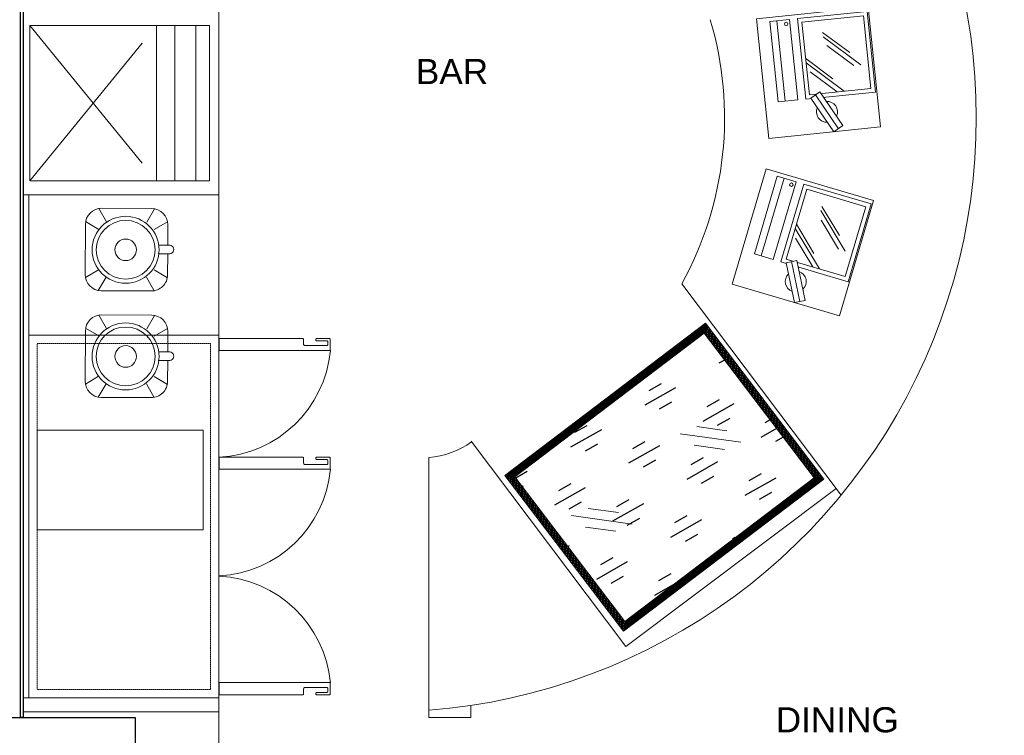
# Model space of a CAD drawing. Header units: millimetres. Extents: x 69858 to 162505, y 5570 to 25972.
# Tile 33 of 53: x 71792 to 75312, y 17014 to 19574. Entities that reach past the tile are written whole.
import ezdxf
from ezdxf.lldxf.tags import DXFTag

# ---------------------------------------------------------------- set-up
doc = ezdxf.new("R2010")
doc.units = ezdxf.units.MM
doc.header["$LTSCALE"] = 2.5
doc.set_wipeout_variables(frame=1)
for name, pattern in [('( Hidden )', [0.375, 0.25, -0.125]), ('DASHED', [19.05, 12.7, -6.35]), ('HIDDENX2', [19.05, 12.7, -6.35])]:
    doc.linetypes.add(name, pattern=pattern)
for name, color, linetype in [('Arch', 7, 'Continuous'), ('BA-DEMOLISTION WALL', 3, 'Continuous'), ('RCC', 5, 'Continuous')]:
    doc.layers.add(name, color=color, linetype=linetype)
for name, color, linetype, lineweight in [('CKD Equipments', 252, 'Continuous', 0), ('furniture1', 9, 'Continuous', 13), ('FURNITURES', 30, 'Continuous', 15), ('HATCH LIGHT', 250, 'Continuous', 0), ('HATCH MEDIUM', 251, 'Continuous', 5), ('K Equipment', 30, 'Continuous', 9), ('K Equipment UC', 251, 'Continuous', 5), ('TEXT', 40, 'Continuous', 0), ('WALL', 132, 'Continuous', 25)]:
    doc.layers.add(name, color=color, linetype=linetype, lineweight=lineweight)
doc.styles.add('RG_3F_TITLE BLOCK_A1$0$A1 TBLOCK LBV$0$Style-arial', font='arial.ttf')
tags = doc.linetypes.add('DOT2', pattern=[3.175, 0, -3.175]).pattern_tags.tags
tags[6:7] = [DXFTag(74, 4), DXFTag(75, 0), DXFTag(340, '0'), DXFTag(46, 1.0), DXFTag(50, 0.0), DXFTag(44, 0.0), DXFTag(45, 0.0)]
tags[4:5] = [DXFTag(74, 4), DXFTag(75, 0), DXFTag(340, '0'), DXFTag(46, 1.0), DXFTag(50, 0.0), DXFTag(44, 0.0), DXFTag(45, 0.0)]

# ---------------------------------------------------------------- blocks, each defined once
blk = doc.blocks.new('*U93')
at = {"color": 8}
blk.add_lwpolyline([(0, -100), (7713.3, -100), (7713.3, -90), (0, -90)], close=True, dxfattribs=at)
blk = doc.blocks.new('pos')
at = {"layer": 'FURNITURES', "color": 8}
blk.add_line((206081.3, 97081.2), (206370.8, 97081.2), dxfattribs=at)
for points in [[(206370.8, 97036.1), (206370.8, 97106.6), (206081.3, 97106.6), (206081.3, 97036.1)], [(206080.6, 96757), (206371, 96757), (206371, 97007.7), (206080.6, 97007.7)], [(206095.6, 96992.7), (206095.6, 96772), (206356, 96772), (206356, 96992.7)]]:
    blk.add_lwpolyline(points, close=True, dxfattribs=at)
for points in [[(206209.6, 96992.1), (206095.6, 96868.2)], [(206225.3, 96992.7), (206143.2, 96903.4)], [(206177.1, 96981.7), (206095.6, 96893.1)], [(206297, 96922.5), (206183, 96798.6)], [(206312.7, 96923.1), (206230.6, 96833.8)], [(206264.6, 96912.2), (206183, 96823.5)]]:
    blk.add_lwpolyline(points, dxfattribs=at)
blk.add_circle((206356, 97049.7), 6.27, dxfattribs=at)
for start, end in [(59.5319, 177.1175), (239.5319, 357.1175)]:
    blk.add_arc((206028.2, 96936.6), 37.6, start, end, dxfattribs=at)
at = {"color": 8}
blk.add_wipeout([(206101.7, 96954.1), (206083.2, 96988.4), (205954.7, 96919.1), (205973.2, 96884.8)], dxfattribs=at).dxf.layer = 'FURNITURES'
at = {"layer": 'FURNITURES', "color": 8}
for p, q in [((206083.2, 96988.4), (205954.7, 96919.1)), ((206101.7, 96954.1), (206083.2, 96988.4)), ((205964, 96901.9), (206092.5, 96971.2)), ((206101.7, 96954.1), (205973.2, 96884.8)), ((205973.2, 96884.8), (205954.7, 96919.1))]:
    blk.add_line(p, q, dxfattribs=at)
blk.add_lwpolyline([(206385.2, 97152.6), (205955.1, 97152.6), (205955.1, 96752.2), (206385.2, 96752.2)], close=True, dxfattribs=at)
blk = doc.blocks.new('A$Cb31a83a8')
at = {"linetype": 'DASHED', "ltscale": 20}
for p, q in [((0, 642, 0), (0, 452, 0)), ((555, 642, 0), (0, 642, 0)), ((555, 452, 0), (555, 642, 0)), ((555, 592.9, 0), (0, 592.9, 0)), ((555, 517.9, 0), (0, 517.9, 0)), ((555, 0, 0), (0, 452, 0)), ((0, 0, 0), (555, 452, 0))]:
    blk.add_line(p, q, dxfattribs=at)
at = {"linetype": 'DASHED', "ltscale": 20, "elevation": 0}
blk.add_lwpolyline([(0, 452), (555, 452), (555, 0), (0, 0)], close=True, dxfattribs=at)
blk = doc.blocks.new('BLENDOR')
at = {"layer": 'K Equipment', "color": 8}
for p, q in [((18.1, 325.7), (46.2, 277.9)), ((28.7, 326.7), (207.5, 326.7)), ((218.1, 325.7), (190, 277.9)), ((-29.4, 89.8), (-29.4, 268.5)), ((-28.5, 279.1), (18.9, 251.3)), ((264.7, 279.1), (217.3, 251.3)), ((265.6, 268.5), (265.6, 195.9)), ((232, 195.9), (268.6, 195.9)), ((232, 164.7), (268.6, 164.7)), ((265.6, 164.7), (265.6, 89.8)), ((-28.5, 79.2), (18.9, 107)), ((264.7, 79.2), (217.3, 107)), ((18.1, 32.6), (46.2, 80.5)), ((218.1, 32.6), (190, 80.5)), ((207.5, 31.6), (28.7, 31.6))]:
    blk.add_line(p, q, dxfattribs=at)
for radius in [119.8, 105.3, 38.6]:
    blk.add_circle((115.1, 178.5), radius, dxfattribs=at)
for centre, radius, start, end in [((28.7, 268.5), 58.1, 90, 180), ((207.5, 268.5), 58.1, 0, 90), ((271.5, 180.3), 15.9, 259.5146, 100.4854), ((28.7, 89.8), 58.1, 180, 270), ((207.5, 89.8), 58.1, 270, 0)]:
    blk.add_arc(centre, radius, start, end, dxfattribs=at)
blk = doc.blocks.new('SDADFGSDF')
for p, q in [((68993, 13820), (68993, 13120)), ((70290.6, 13800), (70290.6, 13120))]:
    blk.add_line(p, q)
for points in [[(70793, 13120), (70793, 13820), (68993, 13820), (68993, 13120)], [(70793, 13800), (70793, 13820), (68993, 13820), (68993, 13800)]]:
    blk.add_lwpolyline(points, close=True)
at = {"linetype": 'DASHED', "ltscale": 0.03}
blk.add_lwpolyline([(70260.4, 13770), (70260.4, 13150), (69023.1, 13150), (69023.1, 13770)], close=True, dxfattribs=at)
for points in [[(69016.8, 12730.5, -0.414214), (69012.5, 12734.9), (69012.5, 12769.6, 0.414214), (69008.2, 12773.9), (69008.2, 12773.9, 0.414214), (69003.8, 12769.6), (69003.8, 12730.5), (69003.8, 12726.2, 0.414214), (69008.2, 12721.9), (69047.2, 12721.9), (69047.2, 13118.8), (69003.8, 13118.8), (69003.8, 12821.6, 0.414214), (69008.2, 12817.3), (69025.5, 12817.3, -0.414214), (69029.8, 12812.9), (69029.8, 12734.9, -0.414214), (69025.5, 12730.5), (69016.8, 12730.5)], [(69840.9, 12730.5, 0.414214), (69845.2, 12734.9), (69845.2, 12769.6, -0.414214), (69849.5, 12773.9), (69849.5, 12773.9, -0.414214), (69853.9, 12769.6), (69853.9, 12730.5), (69853.9, 12726.2, -0.414214), (69849.5, 12721.9), (69810.5, 12721.9), (69810.5, 13118.8), (69853.9, 13118.8), (69853.9, 12821.6, -0.414214), (69849.5, 12817.3), (69832.2, 12817.3, 0.414214), (69827.9, 12812.9), (69827.9, 12734.9, 0.414214), (69832.2, 12730.5), (69840.9, 12730.5)], [(70265.9, 12730.5, 0.414214), (70270.2, 12734.9), (70270.2, 12769.6, -0.414214), (70274.6, 12773.9), (70274.6, 12773.9, -0.414214), (70278.9, 12769.6), (70278.9, 12730.5), (70278.9, 12726.2, -0.414214), (70274.6, 12721.9), (70235.5, 12721.9), (70235.5, 13118.8), (70278.9, 13118.8), (70278.9, 12821.6, -0.414214), (70274.6, 12817.3), (70257.2, 12817.3, 0.414214), (70252.9, 12812.9), (70252.9, 12734.9, 0.414214), (70257.2, 12730.5), (70265.9, 12730.5)]]:
    blk.add_lwpolyline(points, format="xyb")
at = {"linetype": 'DOT2', "ltscale": 0.05}
for centre, start, end in [((69008.1, 13141.3), 275.3193, 356.9359), ((69849.6, 13141.3), 183.0641, 264.6807), ((70274.6, 13141.3), 183.0641, 264.6807)]:
    blk.add_arc(centre, 421.3, start, end, dxfattribs=at)
blk = doc.blocks.new('ARCH')
at = {"layer": 'BA-DEMOLISTION WALL', "ltscale": 1000}
h = blk.add_hatch(dxfattribs=at)
h.set_pattern_fill('GOST_GLASS', color=8, scale=25.4, angle=344.4897)
h.set_pattern_definition([(209.489709, (1989575.85, -2369339.84), (-207.67721, 57.634159), [127, -177.8]), (209.489709, (1989523.93, -2369325.43), (-207.67721, 57.634159), [50.8, -254]), (209.489709, (1989561.44, -2369391.76), (-207.67721, 57.634159), [50.8, -254])])
h.paths.add_polyline_path([(118548.3, 15068.2), (117871.6, 14553.8), (117478.2, 15071.3), (118154.9, 15585.7)])
at = {"layer": 'FURNITURES'}
h = blk.add_hatch(dxfattribs=at)
h.set_pattern_fill('ANSI31', color=8, angle=217.2396)
h.set_pattern_definition([(262.239639, (168613.7602, 99665.6163), (3.14592175, -0.4287206), [])])
h.paths.add_polyline_path([(118583.3, 15063.4), (117866.8, 14518.8), (117443.2, 15076.1), (118159.7, 15620.7)])
h.paths.add_polyline_path([(118548.3, 15068.2), (117871.6, 14553.8), (117478.2, 15071.3), (118154.9, 15585.7)], flags=16)
at = {"layer": 'CKD Equipments', "color": 8}
blk.add_lwpolyline([(118583.3, 15063.4), (117866.8, 14518.8), (117443.2, 15076.1), (118159.7, 15620.7), (118583.3, 15063.4)], dxfattribs=at)
blk.add_lwpolyline([(118548.3, 15068.2), (117871.6, 14553.8), (117478.2, 15071.3), (118154.9, 15585.7)], close=True, dxfattribs=at)
at = {"layer": 'FURNITURES', "color": 8}
for p, q in [((116420.8, 14230.8), (116420.8, 17663.2)), ((117322.1, 15198.7), (117875.8, 14463.9)), ((117170.8, 15141.1), (117170.8, 14210.6)), ((117875.8, 14463.9), (118627.2, 15030.2)), ((116420.8, 14230.8), (115720.8, 14230.8)), ((116420.8, 14230.8), (116420.8, 13310.6)), ((117320.8, 14210.6), (117320.8, 14253.5)), ((117320.8, 14210.6), (117170.8, 14210.6))]:
    blk.add_line(p, q, dxfattribs=at)
blk.add_lwpolyline([(116364.8, 14881.9), (116364.8, 15237.9), (115770.8, 15237.9), (115770.8, 14881.9)], close=True, dxfattribs=at)
for centre, radius, start, end in [((117002, 16355.9), 2126.5, 274.5531, 41.6146), ((117002, 16355.9), 1226.5, 331.0614, 16.6336), ((117149.9, 15439.7), 299.3, 274.0072, 305.556)]:
    blk.add_arc(centre, radius, start, end, dxfattribs=at)
at = {"layer": 'HATCH LIGHT', "color": 8}
for p, q in [((118237, 15235.9), (118128.7, 15251.2)), ((118286.5, 15195), (118069.8, 15225.4)), ((118227.7, 15169.2), (118119.3, 15184.5)), ((117898.4, 14902.4), (117681.6, 14932.9)), ((117848.9, 14943.4), (117740.5, 14958.6)), ((117839.5, 14876.7), (117731.1, 14891.9))]:
    blk.add_line(p, q, dxfattribs=at)
at = {"layer": 'HATCH MEDIUM', "color": 8, "linetype": '( Hidden )'}
blk.add_lwpolyline([(116475.7, 23100, 0.012104), (116626.4, 22552.9), (116848.5, 21889.1, 0.171223), (121824.6, 15883), (122435.6, 15541.4, 0.03154), (123786.4, 14943)], format="xyb", dxfattribs=at)
at = {"layer": 'RCC', "color": 8}
blk.add_lwpolyline([(115220.8, 14210.6), (116120.8, 14210.6), (116120.8, 13310.6), (115220.8, 13310.6)], close=True, dxfattribs=at)
at = {"layer": 'K Equipment', "color": 8, "rotation": 359.722747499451}
for p in [(115971.1, 15705.7, 0), (115971.1, 15324.2, 0)]:
    blk.add_blockref('BLENDOR', p, dxfattribs=at)
at = {"layer": 'K Equipment UC', "color": 8, "rotation": 270}
blk.add_blockref('A$Cb31a83a8', (115744.9, 16685.7, 0), dxfattribs=at)
at = {"layer": 'K Equipment UC', "color": 8, "linetype": 'HIDDENX2', "ltscale": 10, "rotation": 90}
blk.add_blockref('SDADFGSDF', (129540.8, -54712.2), dxfattribs=at)
at = {"layer": 'WALL', "color": 8, "xscale": -1, "rotation": 89.99999999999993}
blk.add_blockref('*U93', (115620.8, 21923.9), dxfattribs=at)
at = {"layer": 'TEXT', "color": 7, "char_height": 90, "width": 1274.194, "attachment_point": 1, "style": 'RG_3F_TITLE BLOCK_A1$0$A1 TBLOCK LBV$0$Style-arial'}
for s, insert in [('\\pxqc;BAR', (116616.8, 16566.6)), ('\\pxqc;DINING', (117994.3, 14247.2))]:
    blk.add_mtext(s, dxfattribs=dict(at, insert=insert))
at = {"layer": 'furniture1', "color": 8}
for p, rotation in [((236146, -178625.2), 95.8853618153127), ((153027.8, -209287.7), 73.52935216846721)]:
    blk.add_blockref('pos', p, dxfattribs=dict(at, rotation=rotation))
at = {"layer": 'FURNITURES', "color": 8}
blk.add_line((118075.4, 15762.4), (118645.3, 15006.2), dxfattribs=at)

msp = doc.modelspace()

# ---------------------------------------------------------------- block references
at = {"layer": 'Arch'}
msp.add_blockref('ARCH', (-43916.7, 2867), dxfattribs=at)

doc.saveas('drawing.dxf')
